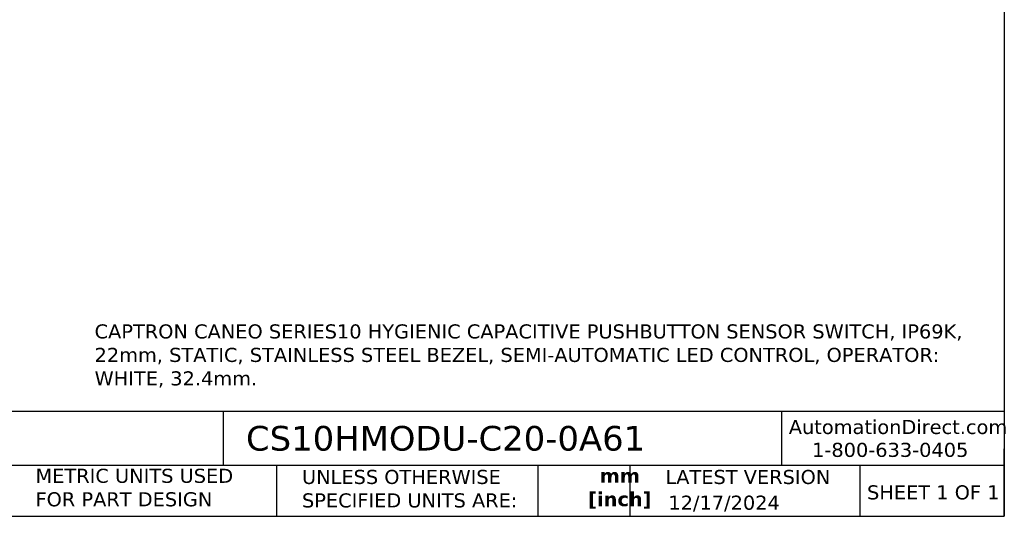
# Model space of a CAD drawing. Header units: millimetres. Extents: x 6 to 273, y 6 to 210.
# Tile 2 of 4: x 125 to 273, y 6 to 81. Entities that reach past the tile are written whole.
import ezdxf

# ---------------------------------------------------------------- set-up
doc = ezdxf.new("R2010")
doc.units = ezdxf.units.MM
doc.linetypes.add('SLD-Solid', pattern=[0])
doc.layers.add('TEXT', color=140, linetype='SLD-Solid', lineweight=25)
doc.styles.add('SLDTEXTSTYLE0', font='VERDANA.TTF')
doc.styles.add('SLDTEXTSTYLE1', font='VERDANAB.TTF')

msp = doc.modelspace()

# ---------------------------------------------------------------- linework, layer by layer
at = {"layer": 'TEXT'}
for p, q in [((273.05, 209.55), (273.05, 6.35)), ((273.05, 22.126), (6.35, 22.126)), ((155.759, 22.126), (155.759, 13.97)), ((239.575, 22.126), (239.575, 13.97)), ((273.05, 6.35), (273.05, 16.51)), ((273.05, 13.97), (6.35, 13.97)), ((163.78, 13.97), (163.78, 6.35)), ((203.024, 13.97), (203.024, 6.35)), ((216.812, 13.97), (216.812, 6.35)), ((251.349, 13.97), (251.349, 6.35)), ((6.35, 6.35), (273.05, 6.35))]:
    msp.add_line(p, q, dxfattribs=at)

# ---------------------------------------------------------------- texts
at = {"color": 7, "linetype": 'Continuous', "lineweight": 0, "insert": (136.47, 35.196), "char_height": 2.116667, "attachment_point": 1, "style": 'SLDTEXTSTYLE0'}
msp.add_mtext('CAPTRON CANEO SERIES10 HYGIENIC CAPACITIVE PUSHBUTTON SENSOR SWITCH, IP69K, ^J22mm, STATIC, STAINLESS STEEL BEZEL, SEMI-AUTOMATIC LED CONTROL, OPERATOR: ^JWHITE, 32.4mm.', dxfattribs=at)
at = {"color": 179, "linetype": 'SLD-Solid', "lineweight": 18, "char_height": 2.11667, "attachment_point": 1, "style": 'SLDTEXTSTYLE0'}
for s, insert in [('AutomationDirect.com', (240.695, 20.836)), ('1-800-633-0405', (244.192, 17.397))]:
    msp.add_mtext(s, dxfattribs=dict(at, insert=insert))
at = {"layer": 'TEXT'}
for s, insert, char_height, attachment_point, style in [('CS10HMODU-C20-0A61', (159.208, 19.934), 3.70417, 1, 'SLDTEXTSTYLE0'), ('METRIC UNITS USED ^JFOR PART DESIGN', (127.604, 13.498), 2.11667, 1, 'SLDTEXTSTYLE0'), ('UNLESS OTHERWISE ^JSPECIFIED UNITS ARE:', (167.608, 13.331), 2.11667, 1, 'SLDTEXTSTYLE0'), ('LATEST VERSION', (234.552, 13.324), 2.11667, 2, 'SLDTEXTSTYLE0'), ('mm^J[inch]', (215.324, 13.521), 2.1167, 2, 'SLDTEXTSTYLE1'), ('SHEET 1 OF 1', (252.441, 11.011), 2.11667, 1, 'SLDTEXTSTYLE0'), ('12/17/2024', (222.613, 9.46), 2.1167, 1, 'SLDTEXTSTYLE0')]:
    msp.add_mtext(s, dxfattribs=dict(at, insert=insert, char_height=char_height, attachment_point=attachment_point, style=style))

doc.saveas('drawing.dxf')
